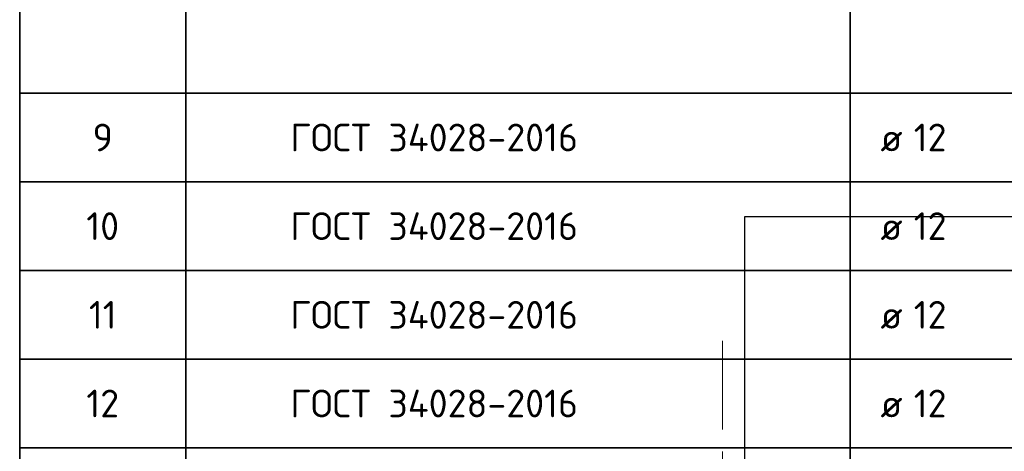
# Model space of a CAD drawing. Header units: metres. Extents: x -38 to 114, y -15 to 21.
# Tile 21 of 244: x 70.28 to 74.73, y -5.31 to -3.36. Entities that reach past the tile are written whole.
import ezdxf

# ---------------------------------------------------------------- set-up
doc = ezdxf.new("R2010")
doc.units = ezdxf.units.M
doc.linetypes.add('______11', pattern=[0.5, 0.4, -0.05, 0, -0.05])
doc.linetypes.add('______5', pattern=[1.1, 0.8, -0.1, 0.1, -0.1])
for name, color, linetype, lineweight in [('XR$4$Осевая линия (1)', 7, '______5', 13), ('XR$4$Перекрытие (1)', 7, 'Continuous', 35), ('XR$6$Осевая линия (1)', 7, '______5', 13), ('XR$6$Перекрытие (1)', 7, 'Continuous', 35)]:
    doc.layers.add(name, color=color, linetype=linetype, lineweight=lineweight)
doc.styles.add('ISOCPEUR', font='txt')

msp = doc.modelspace()

# ---------------------------------------------------------------- linework, layer by layer
at = {"color": 7, "linetype": 'Continuous', "lineweight": 35, "transparency": 33554687}
for p, q in [((70.2814, -3.2927), (70.2814, -3.6927)), ((71.0314, -3.2927), (71.0314, -3.6927)), ((74.0314, -3.2927), (74.0314, -3.6927)), ((79.5314, -3.6927), (70.2814, -3.6927)), ((70.2814, -3.6927), (70.2814, -4.0927)), ((71.0314, -3.6927), (71.0314, -4.0927)), ((74.0314, -3.6927), (74.0314, -4.0927)), ((70.2814, -4.0927), (79.5314, -4.0927)), ((79.5314, -4.0927), (70.2814, -4.0927)), ((70.2814, -4.0927), (70.2814, -4.4927)), ((71.0314, -4.0927), (71.0314, -4.4927)), ((74.0314, -4.0927), (74.0314, -4.4927)), ((70.2814, -4.4927), (79.5314, -4.4927)), ((79.5314, -4.4927), (70.2814, -4.4927)), ((70.2814, -4.4927), (70.2814, -4.8927)), ((71.0314, -4.4927), (71.0314, -4.8927)), ((74.0314, -4.4927), (74.0314, -4.8927)), ((70.2814, -4.8927), (79.5314, -4.8927)), ((79.5314, -4.8927), (70.2814, -4.8927)), ((70.2814, -4.8927), (70.2814, -5.2927)), ((71.0314, -4.8927), (71.0314, -5.2927)), ((74.0314, -4.8927), (74.0314, -5.2927)), ((70.2814, -5.2927), (79.5314, -5.2927)), ((79.5314, -5.2927), (70.2814, -5.2927)), ((70.2814, -5.2927), (70.2814, -5.6927)), ((71.0314, -5.2927), (71.0314, -5.6927)), ((74.0314, -5.2927), (74.0314, -5.6927))]:
    msp.add_line(p, q, dxfattribs=at)
at = {"color": 7, "linetype": 'Continuous', "lineweight": 13, "transparency": 33554687}
for p, q in [((79.5314, -4.0927), (70.2814, -4.0927)), ((79.5314, -4.4927), (70.2814, -4.4927)), ((79.5314, -4.8927), (70.2814, -4.8927)), ((79.5314, -5.2927), (70.2814, -5.2927))]:
    msp.add_line(p, q, dxfattribs=at)
at = {"layer": 'XR$4$Осевая линия (1)', "color": 253, "linetype": '______11', "lineweight": 13, "true_color": 0xa0a0a0, "transparency": 33554687}
msp.add_line((73.4555, -4.8093), (73.4555, -7.5493), dxfattribs=at)
at = {"layer": 'XR$4$Перекрытие (1)', "color": 7, "linetype": 'Continuous', "lineweight": 25, "transparency": 33554687}
for p, q in [((73.5556, -5.6699), (73.5556, -4.2499)), ((73.5556, -4.2499), (76.9056, -4.2499))]:
    msp.add_line(p, q, dxfattribs=at)
at = {"layer": 'XR$6$Осевая линия (1)', "color": 253, "linetype": '______11', "lineweight": 13, "true_color": 0xa0a0a0, "transparency": 33554687}
msp.add_line((73.4555, -4.8093), (73.4555, -7.7893), dxfattribs=at)
at = {"layer": 'XR$6$Перекрытие (1)', "color": 7, "linetype": 'Continuous', "lineweight": 25, "transparency": 33554687}
for p, q in [((73.5556, -5.6699), (73.5556, -4.2499)), ((73.5556, -4.2499), (76.9056, -4.2499))]:
    msp.add_line(p, q, dxfattribs=at)

# ---------------------------------------------------------------- texts
at = {"color": 7, "linetype": 'Continuous', "lineweight": 35, "transparency": 33554687, "char_height": 0.0625, "attachment_point": 5, "style": 'ISOCPEUR'}
for s, insert, width in [('\\A1;{\\fISOCPEUR|i0|b0;\\H0.125000;\\W1.000000;\\C7;ГОСТ 34028-2016}\\P', (72.1531, -3.8927), 1.372706), ('\\A1;{\\fISOCPEUR|i0|b0;\\H0.125000;\\W1.000000;\\C7;9}\\P', (70.6564, -3.8927), 0.136111), ('\\A1;{\\fISOCPEUR|i0|b0;\\H0.125000;\\W1.000000;\\C7;ø}\\P', (74.2186, -3.8927), 0.163636), ('\\A1;{\\fISOCPEUR|i0|b0;\\H0.125000;\\W1.000000;\\C7;12}\\P', (74.3928, -3.8927), 0.196875), ('\\A1;{\\fISOCPEUR|i0|b0;\\H0.125000;\\W1.000000;\\C7;ГОСТ 34028-2016}\\P', (72.1531, -4.2927), 1.372706), ('\\A1;{\\fISOCPEUR|i0|b0;\\H0.125000;\\W1.000000;\\C7;10}\\P', (70.6564, -4.2927), 0.196875), ('\\A1;{\\fISOCPEUR|i0|b0;\\H0.125000;\\W1.000000;\\C7;ø}\\P', (74.2186, -4.2927), 0.163636), ('\\A1;{\\fISOCPEUR|i0|b0;\\H0.125000;\\W1.000000;\\C7;12}\\P', (74.3928, -4.2927), 0.196875), ('\\A1;{\\fISOCPEUR|i0|b0;\\H0.125000;\\W1.000000;\\C7;ГОСТ 34028-2016}\\P', (72.1531, -4.6927), 1.372706), ('\\A1;{\\fISOCPEUR|i0|b0;\\H0.125000;\\W1.000000;\\C7;11}\\P', (70.6564, -4.6927), 0.164062), ('\\A1;{\\fISOCPEUR|i0|b0;\\H0.125000;\\W1.000000;\\C7;ø}\\P', (74.2186, -4.6927), 0.163636), ('\\A1;{\\fISOCPEUR|i0|b0;\\H0.125000;\\W1.000000;\\C7;12}\\P', (74.3928, -4.6927), 0.196875), ('\\A1;{\\fISOCPEUR|i0|b0;\\H0.125000;\\W1.000000;\\C7;ГОСТ 34028-2016}\\P', (72.1531, -5.0927), 1.372706), ('\\A1;{\\fISOCPEUR|i0|b0;\\H0.125000;\\W1.000000;\\C7;12}\\P', (70.6564, -5.0927), 0.196875), ('\\A1;{\\fISOCPEUR|i0|b0;\\H0.125000;\\W1.000000;\\C7;ø}\\P', (74.2186, -5.0927), 0.163636), ('\\A1;{\\fISOCPEUR|i0|b0;\\H0.125000;\\W1.000000;\\C7;12}\\P', (74.3928, -5.0927), 0.196875)]:
    msp.add_mtext(s, dxfattribs=dict(at, insert=insert, width=width))

doc.saveas('drawing.dxf')
